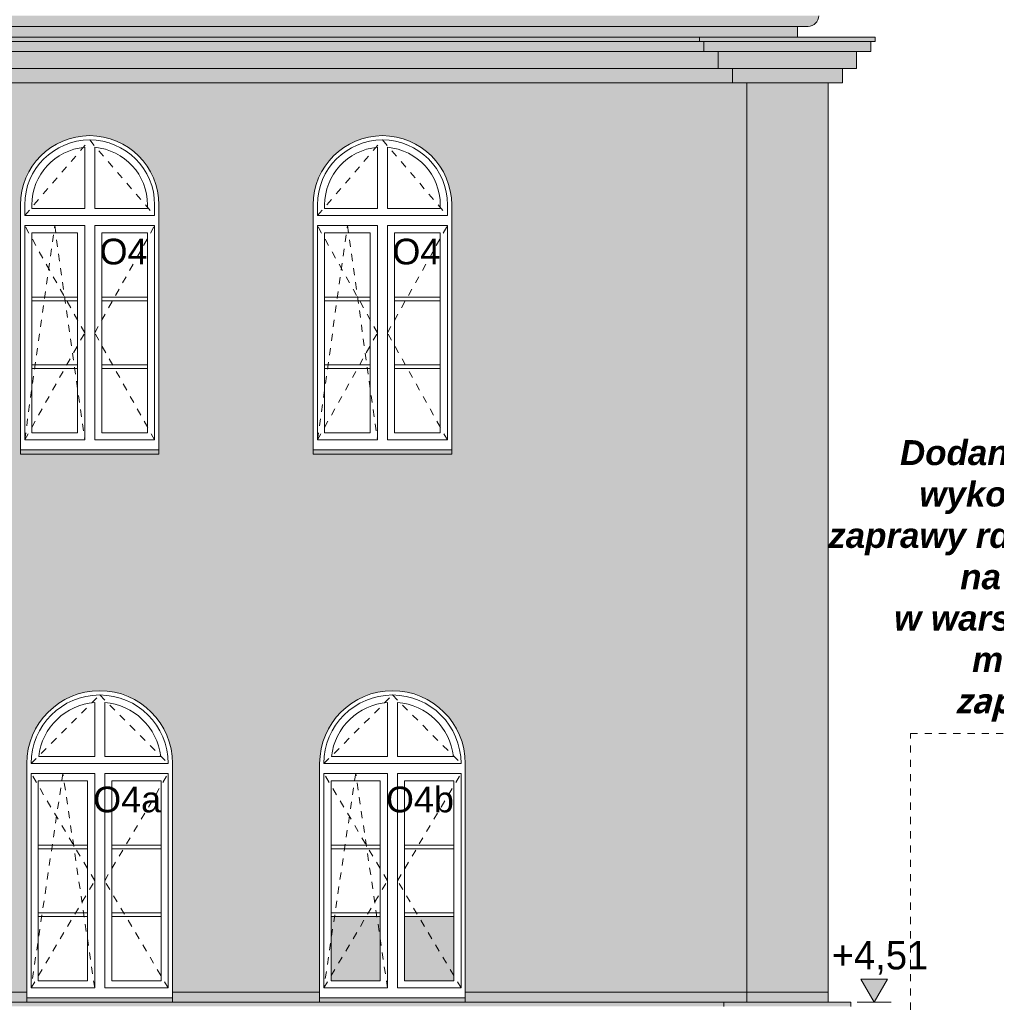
# Model space of a CAD drawing. Extents: x -396299 to -11759, y -15022 to 18278.
# Tile 51 of 205: x -287004 to -280166, y 1038 to 7930. Entities that reach past the tile are written whole.
import ezdxf

# ---------------------------------------------------------------- set-up
doc = ezdxf.new("R2010")
doc.units = 0
doc.header["$MEASUREMENT"] = 0
doc.linetypes.add('Hidden Line', pattern=[100, 50, -50])
for name, color, linetype, lineweight, true_color in [('Arch okna_Nr_Pióra__102', 7, 'Continuous', 13, 0xcccccc), ('Arch okna_Nr_Pióra__114', 7, 'Continuous', 13, 0xf1d696), ('Arch opisy_Nr_Pióra__3', 7, 'Continuous', 20, 0xff6600)]:
    doc.layers.add(name, color=color, linetype=linetype, lineweight=lineweight, true_color=true_color)
for name, color, linetype, lineweight in [('Arch okna_Nr_Pióra__32', 34, 'Continuous', 15), ('Arch opisy okien_Nr_Pióra__21', 7, 'Continuous', 13), ('Arch opisy_Nr_Pióra__5', 7, 'Continuous', 13), ('Arch wymiary_Nr_Pióra__21', 7, 'Continuous', 13), ('Arch wymiary_Nr_Pióra__5', 7, 'Continuous', 13), ('INWENT DACH_Nr_Pióra__21', 7, 'Continuous', 13), ('INWENT ODWODNIENIE_Nr_Pióra__5', 7, 'Continuous', 13), ('INWENT. DRZWI_Nr_Pióra__21', 7, 'Continuous', 13), ('INWENT. OKNA_Nr_Pióra__21', 7, 'Continuous', 13), ('INWENT.ŚCIANY_Nr_Pióra__21', 7, 'Continuous', 13)]:
    doc.layers.add(name, color=color, linetype=linetype, lineweight=lineweight)
doc.layers.add('Arch wymiary', color=7, linetype='Continuous')
doc.styles.add('GENERATED_STYLE_1', font='txt')
doc.styles.add('GENERATED_STYLE_10', font='arial.ttf')
doc.styles.add('GENERATED_STYLE_8', font='arial.ttf')

# ---------------------------------------------------------------- blocks, each defined once
blk = doc.blocks.new('Wymiary_73', base_point=(-281021.1, 1053.2))
at = {"layer": 'Arch wymiary_Nr_Pióra__5', "linetype": 'Continuous'}
blk.add_hatch(color=256, dxfattribs=at).paths.add_polyline_path([(-281021.1, 1053.2), (-281113.9, 1213.2), (-280928.3, 1213.2)], flags=0)
for p, q in [((-281021.1, 1053.2), (-281113.9, 1213.2)), ((-281113.9, 1213.2), (-280928.3, 1213.2)), ((-280928.3, 1213.2), (-281021.1, 1053.2)), ((-281021.1, 1053.2), (-281141.1, 1053.2)), ((-281021.1, 1053.2), (-280901.1, 1053.2))]:
    blk.add_line(p, q, dxfattribs=at)
at = {"layer": 'Arch wymiary_Nr_Pióra__21', "insert": (-281318.5, 1245.2), "char_height": 200, "attachment_point": 7, "style": 'GENERATED_STYLE_1'}
blk.add_mtext('{+4,51}', dxfattribs=at)

msp = doc.modelspace()

# ---------------------------------------------------------------- hatches: boundary and pattern name
at = {"layer": 'Arch okna_Nr_Pióra__102', "linetype": 'Continuous', "lineweight": 0, "true_color": 0x333333}
for points in [[(-284823.7, 1203.2), (-284478.7, 1203.2), (-284478.7, 1653.2), (-284823.7, 1653.2)], [(-284308.7, 1203.2), (-283963.7, 1203.2), (-283963.7, 1653.2), (-284308.7, 1653.2)]]:
    msp.add_hatch(color=250, dxfattribs=at).paths.add_polyline_path(points, flags=0)
at = {"layer": 'Arch okna_Nr_Pióra__114', "linetype": 'Continuous', "lineweight": 0, "true_color": 0x3c3525}
msp.add_hatch(color=39, dxfattribs=at).paths.add_polyline_path([(-320738.7, 7488.2), (-309363.7, 7488.2), (-309363.7, 7588.2), (-309298.7, 7588.2), (-309298.7, 7488.2), (-281243.7, 7488.2), (-281243.7, 7588.2), (-281143.7, 7588.2), (-281143.7, 7708.2), (-281043.7, 7708.2), (-281043.7, 7778.2), (-320738.7, 7778.2)], flags=0)
at = {"layer": 'Arch okna_Nr_Pióra__114', "linetype": 'Continuous', "lineweight": 0, "true_color": 0x786b4b}
h = msp.add_hatch(color=47, dxfattribs=at)
h.paths.add_polyline_path([(-289048.7, 7488.2), (-289048.7, 1123.2), (-286953.7, 1123.2), (-286953.7, 2723.2, -1), (-285933.7, 2723.2), (-285933.7, 1123.2), (-284903.7, 1123.2), (-284903.7, 2723.2, -1), (-283883.7, 2723.2), (-283883.7, 1123.2), (-281913.7, 1123.2), (-281913.7, 7488.2)], flags=0)
h.paths.add_polyline_path([(-286028.7, 4918.2), (-286028.7, 6633.2, 1), (-286998.7, 6633.2), (-286998.7, 4918.2)], flags=0)
h.paths.add_polyline_path([(-284948.7, 4918.2), (-283978.7, 4918.2), (-283978.7, 6633.2, 1), (-284948.7, 6633.2)], flags=0)
msp.add_hatch(color=47, dxfattribs=at).paths.add_polyline_path([(-281913.7, 7488.2), (-281913.7, 1123.2), (-281343.7, 1123.2), (-281343.7, 7488.2)], flags=0)
at = {"layer": 'Arch okna_Nr_Pióra__32', "linetype": 'Continuous', "lineweight": 0, "true_color": 0x603000}
for points in [[(-293518.7, 7778.2), (-281558.7, 7778.2), (-281013.7, 7778.2), (-281013.7, 7808.2), (-281558.7, 7808.2), (-281558.7, 7882.6), (-281483.7, 7882.6), (-281483.7, 7883.2, 0.411875), (-281408.7, 7957.6), (-281558.7, 7957.6), (-293518.7, 7957.6)], [(-293378.7, 1023.2), (-281183.7, 1023.2), (-281183.7, 1053.2), (-281343.7, 1053.2), (-281343.7, 1123.2), (-281913.7, 1123.2), (-283883.7, 1123.2), (-283883.7, 1083.2), (-284903.7, 1083.2), (-284903.7, 1123.2), (-285933.7, 1123.2), (-285933.7, 1083.2), (-286953.7, 1083.2), (-286953.7, 1123.2), (-289048.7, 1123.2), (-289618.7, 1123.2), (-290618.7, 1123.2), (-290618.7, 1083.2), (-291638.7, 1083.2), (-291638.7, 1123.2), (-291898.7, 1123.2), (-291898.7, 1083.2), (-292918.7, 1083.2), (-292918.7, 1123.2), (-293378.7, 1123.2), (-293378.7, 1053.2)]]:
    msp.add_hatch(color=48, dxfattribs=at).paths.add_polyline_path(points, flags=0)

# ---------------------------------------------------------------- linework, layer by layer
at = {"layer": 'Arch opisy_Nr_Pióra__3', "linetype": 'Hidden Line'}
for p, q in [((-280767.2, 799.7), (-280767.2, 2932.7)), ((-280767.2, 2932.7), (-277389.9, 2932.7))]:
    msp.add_line(p, q, dxfattribs=at)
at = {"layer": 'INWENT DACH_Nr_Pióra__21', "linetype": 'Continuous'}
msp.add_line((-281558.7, 7882.6), (-281558.7, 7808.2), dxfattribs=at)
at = {"layer": 'INWENT ODWODNIENIE_Nr_Pióra__5', "linetype": 'Continuous'}
msp.add_line((-281483.7, 7882.6), (-293378.7, 7882.6), dxfattribs=at)
msp.add_arc((-281483.7, 7958.2), 75, 270, 359.54221, dxfattribs=at)
at = {"layer": 'INWENT. DRZWI_Nr_Pióra__21', "linetype": 'Hidden Line'}
for p, q in [((-286968.7, 6558.2), (-286513.7, 7088.2)), ((-286513.7, 7088.2), (-286058.7, 6558.2)), ((-284918.7, 6558.2), (-284463.7, 7088.2)), ((-284463.7, 7088.2), (-284008.7, 6558.2)), ((-286968.7, 4988.2), (-286758.7, 6488.2)), ((-286548.7, 5738.2), (-286968.7, 6488.2)), ((-286758.7, 6488.2), (-286548.7, 4988.2)), ((-286478.7, 5738.2), (-286058.7, 6488.2)), ((-284918.7, 4988.2), (-284708.7, 6488.2)), ((-284498.7, 5738.2), (-284918.7, 6488.2)), ((-284708.7, 6488.2), (-284498.7, 4988.2)), ((-284428.7, 5738.2), (-284008.7, 6488.2)), ((-286968.7, 4988.2), (-286548.7, 5738.2)), ((-286058.7, 4988.2), (-286478.7, 5738.2)), ((-284918.7, 4988.2), (-284498.7, 5738.2)), ((-284008.7, 4988.2), (-284428.7, 5738.2)), ((-286923.7, 2723.2), (-286443.7, 3203.2)), ((-286443.7, 3203.2), (-285963.7, 2723.2)), ((-284873.7, 2723.2), (-284393.7, 3203.2)), ((-284393.7, 3203.2), (-283913.7, 2723.2)), ((-286701.2, 2653.2), (-286923.7, 1153.2)), ((-286478.7, 1903.2), (-286923.7, 2653.2)), ((-286478.7, 1153.2), (-286701.2, 2653.2)), ((-286408.7, 1903.2), (-285963.7, 2653.2)), ((-284651.2, 2653.2), (-284873.7, 1153.2)), ((-284428.7, 1903.2), (-284873.7, 2653.2)), ((-284428.7, 1153.2), (-284651.2, 2653.2)), ((-284358.7, 1903.2), (-283913.7, 2653.2)), ((-286923.7, 1153.2), (-286478.7, 1903.2)), ((-285963.7, 1153.2), (-286408.7, 1903.2)), ((-284873.7, 1153.2), (-284428.7, 1903.2)), ((-283913.7, 1153.2), (-284358.7, 1903.2))]:
    msp.add_line(p, q, dxfattribs=at)
at = {"layer": 'INWENT. OKNA_Nr_Pióra__21', "linetype": 'Continuous'}
for p, q in [((-286548.7, 6608.2), (-286548.7, 7036.7)), ((-286478.7, 6608.2), (-286478.7, 7036.7)), ((-284498.7, 6608.2), (-284498.7, 7036.7)), ((-284428.7, 6608.2), (-284428.7, 7036.7)), ((-286968.7, 6558.2), (-286968.7, 6633.2)), ((-286918.7, 6633.2), (-286918.7, 6608.2)), ((-286108.7, 6633.2), (-286108.7, 6608.2)), ((-286058.7, 6558.2), (-286058.7, 6633.2)), ((-284918.7, 6558.2), (-284918.7, 6633.2)), ((-284868.7, 6633.2), (-284868.7, 6608.2)), ((-284058.7, 6633.2), (-284058.7, 6608.2)), ((-284008.7, 6558.2), (-284008.7, 6633.2)), ((-286058.7, 6558.2), (-286968.7, 6558.2)), ((-286548.7, 6608.2), (-286918.7, 6608.2)), ((-286478.7, 6608.2), (-286108.7, 6608.2)), ((-284008.7, 6558.2), (-284918.7, 6558.2)), ((-284498.7, 6608.2), (-284868.7, 6608.2)), ((-284428.7, 6608.2), (-284058.7, 6608.2)), ((-286968.7, 4988.2), (-286968.7, 6488.2)), ((-286548.7, 6488.2), (-286968.7, 6488.2)), ((-286548.7, 4988.2), (-286548.7, 6488.2)), ((-286478.7, 4988.2), (-286478.7, 6488.2)), ((-286478.7, 6488.2), (-286058.7, 6488.2)), ((-286058.7, 4988.2), (-286058.7, 6488.2)), ((-284918.7, 4988.2), (-284918.7, 6488.2)), ((-284498.7, 6488.2), (-284918.7, 6488.2)), ((-284498.7, 4988.2), (-284498.7, 6488.2)), ((-284428.7, 4988.2), (-284428.7, 6488.2)), ((-284428.7, 6488.2), (-284008.7, 6488.2)), ((-284008.7, 4988.2), (-284008.7, 6488.2)), ((-286598.7, 6438.2), (-286918.7, 6438.2)), ((-286918.7, 5038.2), (-286918.7, 6438.2)), ((-286598.7, 5038.2), (-286598.7, 6438.2)), ((-286428.7, 6438.2), (-286108.7, 6438.2)), ((-286428.7, 5038.2), (-286428.7, 6438.2)), ((-286108.7, 5038.2), (-286108.7, 6438.2)), ((-284548.7, 6438.2), (-284868.7, 6438.2)), ((-284868.7, 5038.2), (-284868.7, 6438.2)), ((-284548.7, 5038.2), (-284548.7, 6438.2)), ((-284378.7, 6438.2), (-284058.7, 6438.2)), ((-284378.7, 5038.2), (-284378.7, 6438.2)), ((-284058.7, 5038.2), (-284058.7, 6438.2)), ((-286598.7, 5988.2), (-286918.7, 5988.2)), ((-286598.7, 5962.2), (-286918.7, 5962.2)), ((-286428.7, 5988.2), (-286108.7, 5988.2)), ((-286428.7, 5962.2), (-286108.7, 5962.2)), ((-284548.7, 5988.2), (-284868.7, 5988.2)), ((-284548.7, 5962.2), (-284868.7, 5962.2)), ((-284378.7, 5988.2), (-284058.7, 5988.2)), ((-284378.7, 5962.2), (-284058.7, 5962.2)), ((-286598.7, 5514.2), (-286918.7, 5514.2)), ((-286428.7, 5514.2), (-286108.7, 5514.2)), ((-284548.7, 5514.2), (-284868.7, 5514.2)), ((-284378.7, 5514.2), (-284058.7, 5514.2)), ((-286598.7, 5488.2), (-286918.7, 5488.2)), ((-286428.7, 5488.2), (-286108.7, 5488.2)), ((-284548.7, 5488.2), (-284868.7, 5488.2)), ((-284378.7, 5488.2), (-284058.7, 5488.2)), ((-286598.7, 5038.2), (-286918.7, 5038.2)), ((-286428.7, 5038.2), (-286108.7, 5038.2)), ((-284548.7, 5038.2), (-284868.7, 5038.2)), ((-284378.7, 5038.2), (-284058.7, 5038.2)), ((-286548.7, 4988.2), (-286968.7, 4988.2)), ((-286478.7, 4988.2), (-286058.7, 4988.2)), ((-284498.7, 4988.2), (-284918.7, 4988.2)), ((-284428.7, 4988.2), (-284008.7, 4988.2)), ((-286478.7, 2773.2), (-286478.7, 3151.8)), ((-286408.7, 2773.2), (-286408.7, 3151.8)), ((-284428.7, 2773.2), (-284428.7, 3151.8)), ((-284358.7, 2773.2), (-284358.7, 3151.8)), ((-286478.7, 2773.2), (-286870.8, 2773.2)), ((-286408.7, 2773.2), (-286016.7, 2773.2)), ((-284428.7, 2773.2), (-284820.8, 2773.2)), ((-284358.7, 2773.2), (-283966.7, 2773.2)), ((-285963.7, 2723.2), (-286923.7, 2723.2)), ((-283913.7, 2723.2), (-284873.7, 2723.2)), ((-286923.7, 1153.2), (-286923.7, 2653.2)), ((-286478.7, 2653.2), (-286923.7, 2653.2)), ((-286478.7, 1153.2), (-286478.7, 2653.2)), ((-286408.7, 1153.2), (-286408.7, 2653.2)), ((-286408.7, 2653.2), (-285963.7, 2653.2)), ((-285963.7, 1153.2), (-285963.7, 2653.2)), ((-284873.7, 1153.2), (-284873.7, 2653.2)), ((-284428.7, 2653.2), (-284873.7, 2653.2)), ((-284428.7, 1153.2), (-284428.7, 2653.2)), ((-284358.7, 1153.2), (-284358.7, 2653.2)), ((-284358.7, 2653.2), (-283913.7, 2653.2)), ((-283913.7, 1153.2), (-283913.7, 2653.2)), ((-286528.7, 2603.2), (-286873.7, 2603.2)), ((-286873.7, 1203.2), (-286873.7, 2603.2)), ((-286528.7, 1203.2), (-286528.7, 2603.2)), ((-286358.7, 2603.2), (-286013.7, 2603.2)), ((-286358.7, 1203.2), (-286358.7, 2603.2)), ((-286013.7, 1203.2), (-286013.7, 2603.2)), ((-284478.7, 2603.2), (-284823.7, 2603.2)), ((-284823.7, 1203.2), (-284823.7, 2603.2)), ((-284478.7, 1203.2), (-284478.7, 2603.2)), ((-284308.7, 2603.2), (-283963.7, 2603.2)), ((-284308.7, 1203.2), (-284308.7, 2603.2)), ((-283963.7, 1203.2), (-283963.7, 2603.2)), ((-286528.7, 2153.2), (-286873.7, 2153.2)), ((-286358.7, 2153.2), (-286013.7, 2153.2)), ((-284478.7, 2153.2), (-284823.7, 2153.2)), ((-284308.7, 2153.2), (-283963.7, 2153.2)), ((-286528.7, 2127.2), (-286873.7, 2127.2)), ((-286358.7, 2127.2), (-286013.7, 2127.2)), ((-284478.7, 2127.2), (-284823.7, 2127.2)), ((-284308.7, 2127.2), (-283963.7, 2127.2)), ((-286528.7, 1679.2), (-286873.7, 1679.2)), ((-286358.7, 1679.2), (-286013.7, 1679.2)), ((-284478.7, 1679.2), (-284823.7, 1679.2)), ((-284308.7, 1679.2), (-283963.7, 1679.2)), ((-286528.7, 1653.2), (-286873.7, 1653.2)), ((-286358.7, 1653.2), (-286013.7, 1653.2)), ((-284478.7, 1653.2), (-284823.7, 1653.2)), ((-284308.7, 1653.2), (-283963.7, 1653.2)), ((-286528.7, 1203.2), (-286873.7, 1203.2)), ((-286358.7, 1203.2), (-286013.7, 1203.2)), ((-284478.7, 1203.2), (-284823.7, 1203.2)), ((-284308.7, 1203.2), (-283963.7, 1203.2)), ((-286478.7, 1153.2), (-286923.7, 1153.2)), ((-286408.7, 1153.2), (-285963.7, 1153.2)), ((-284428.7, 1153.2), (-284873.7, 1153.2)), ((-284358.7, 1153.2), (-283913.7, 1153.2)), ((-285933.7, 1083.2), (-286953.7, 1083.2)), ((-283883.7, 1083.2), (-284903.7, 1083.2))]:
    msp.add_line(p, q, dxfattribs=at)
for centre, radius, start, end in [((-286513.7, 6633.2), 455, 0, 180), ((-286513.7, 6633.2), 405, 94.95767, 180), ((-286513.7, 6633.2), 405, 0, 85.04233), ((-284463.7, 6633.2), 455, 0, 180), ((-284463.7, 6633.2), 405, 94.95767, 180), ((-284463.7, 6633.2), 405, 0, 85.04233), ((-286443.7, 2723.2), 480, 0, 180), ((-284393.7, 2723.2), 480, 0, 180), ((-286443.7, 2723.2), 430, 94.66877, 173.32259), ((-286443.7, 2723.2), 430, 6.67741, 85.33123), ((-284393.7, 2723.2), 430, 94.66877, 173.32259), ((-284393.7, 2723.2), 430, 6.67741, 85.33123)]:
    msp.add_arc(centre, radius, start, end, dxfattribs=at)
at = {"layer": 'INWENT.ŚCIANY_Nr_Pióra__21', "linetype": 'Continuous'}
for p, q in [((-281013.7, 7808.2), (-320738.7, 7808.2)), ((-282243.7, 7778.2), (-282243.7, 7808.2)), ((-281043.7, 7808.2), (-282213.7, 7808.2)), ((-281013.7, 7778.2), (-281013.7, 7808.2)), ((-281013.7, 7778.2), (-281013.7, 7808.2)), ((-281013.7, 7778.2), (-320738.7, 7778.2)), ((-282213.7, 7708.2), (-282213.7, 7778.2)), ((-281043.7, 7708.2), (-281043.7, 7778.2)), ((-281043.7, 7708.2), (-320738.7, 7708.2)), ((-282213.7, 7708.2), (-281043.7, 7708.2)), ((-282113.7, 7588.2), (-282113.7, 7708.2)), ((-281143.7, 7588.2), (-281143.7, 7708.2)), ((-281143.7, 7588.2), (-320738.7, 7588.2)), ((-282113.7, 7588.2), (-281143.7, 7588.2)), ((-282013.7, 7488.2), (-282013.7, 7588.2)), ((-281243.7, 7488.2), (-281243.7, 7588.2)), ((-281243.7, 7488.2), (-293378.7, 7488.2)), ((-282013.7, 7488.2), (-281243.7, 7488.2)), ((-281913.7, 7488.2), (-281913.7, 1053.2)), ((-281343.7, 7488.2), (-281343.7, 1053.2)), ((-286998.7, 6633.2), (-286998.7, 4888.2)), ((-286028.7, 6633.2), (-286028.7, 4888.2)), ((-284948.7, 6633.2), (-284948.7, 4888.2)), ((-283978.7, 6633.2), (-283978.7, 4888.2)), ((-286998.7, 4918.2), (-286028.7, 4918.2)), ((-284948.7, 4918.2), (-283978.7, 4918.2)), ((-286998.7, 4888.2), (-286028.7, 4888.2)), ((-284948.7, 4888.2), (-283978.7, 4888.2)), ((-286953.7, 2723.2), (-286953.7, 1053.2)), ((-285933.7, 2723.2), (-285933.7, 1053.2)), ((-284903.7, 2723.2), (-284903.7, 1053.2)), ((-283883.7, 2723.2), (-283883.7, 1053.2)), ((-286953.7, 1123.2), (-289618.7, 1123.2)), ((-284903.7, 1123.2), (-285933.7, 1123.2)), ((-281343.7, 1123.2), (-283883.7, 1123.2)), ((-281213.7, 1053.2), (-320798.7, 1053.2)), ((-282073.7, 1053.2), (-282073.7, 1023.2)), ((-281183.7, 1053.2), (-281213.7, 1053.2)), ((-281183.7, 1053.2), (-281183.7, 1023.2))]:
    msp.add_line(p, q, dxfattribs=at)
for centre, radius in [((-286513.7, 6633.2), 485), ((-284463.7, 6633.2), 485), ((-286443.7, 2723.2), 510), ((-284393.7, 2723.2), 510)]:
    msp.add_arc(centre, radius, 0, 180, dxfattribs=at)

# ---------------------------------------------------------------- block references
at = {"layer": 'Arch wymiary', "linetype": 'Continuous'}
msp.add_blockref('Wymiary_73', (-281021.1, 1053.2), dxfattribs=at)

# ---------------------------------------------------------------- texts
at = {"layer": 'Arch opisy okien_Nr_Pióra__21', "linetype": 'Continuous', "char_height": 180, "attachment_point": 3, "style": 'GENERATED_STYLE_8'}
for s, insert in [('{O4}', (-286108.7, 6397)), ('{O4}', (-284058.7, 6397)), ('{O4a}', (-286013.7, 2562)), ('{O4b}', (-283963.7, 2562))]:
    msp.add_mtext(s, dxfattribs=dict(at, insert=insert))
at = {"layer": 'Arch opisy_Nr_Pióra__5', "linetype": 'Continuous', "insert": (-277389.9, 4987), "char_height": 175, "width": 5394.216, "attachment_point": 3, "line_spacing_factor": 0.992632, "style": 'GENERATED_STYLE_10'}
msp.add_mtext('\\A1;{\\fArial|b1|i1|c0|p38;Dodany profil gzymsu 6x6 cm\\Pwykonany z lekkiej ciągninej\\Pzaprawy rdzeniowej bezpośrednio\\Pna budowie lub wykonany \\Pw warsztacie. Gotowe gzymsy \\Pmocować na \\fSegoe UI|b1|i1|c0|p34;uniwersalną \\Pzaprawę klejową i zbrojącą\\fArial|b1|i1|c0|p38; }', dxfattribs=at)

doc.saveas('drawing.dxf')
